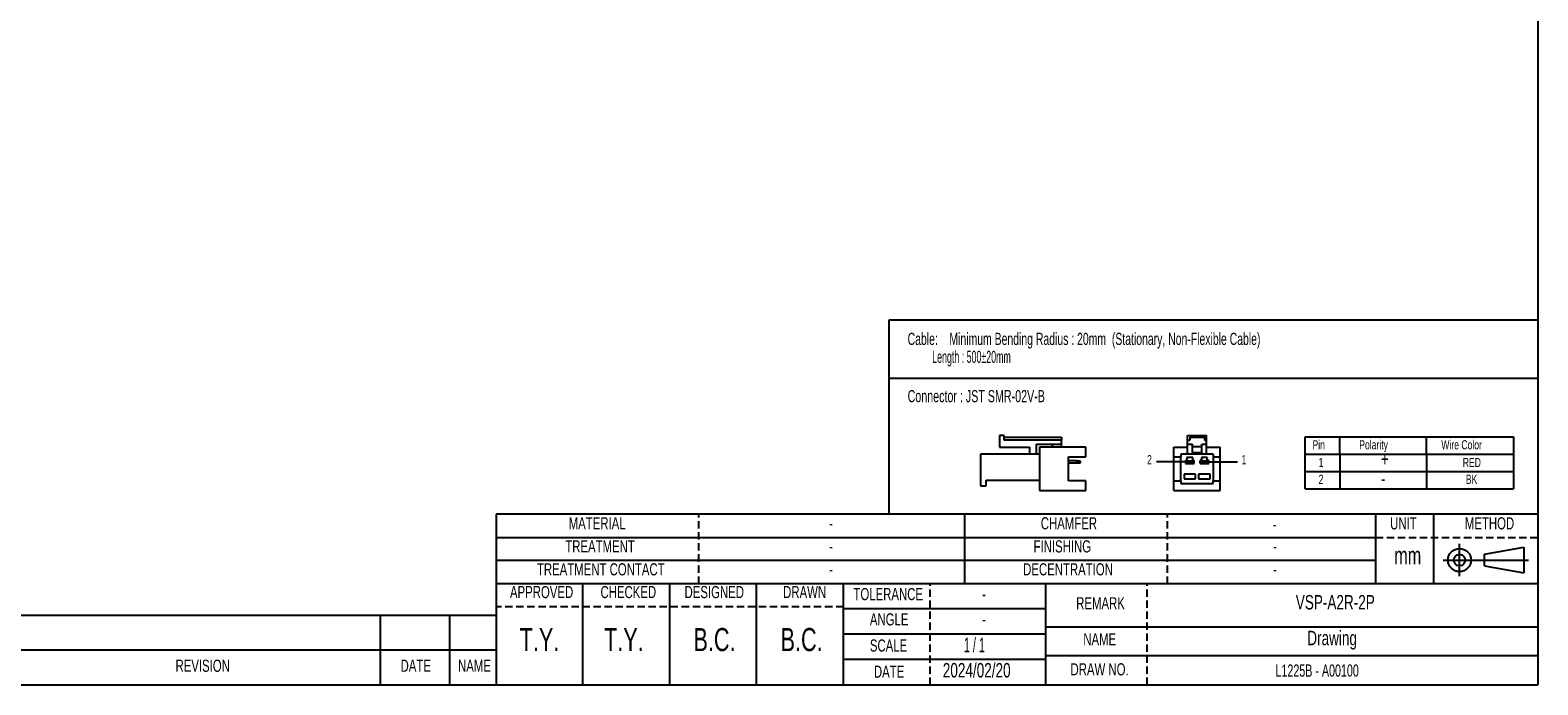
# Model space of a CAD drawing. Extents: x 80 to 2045, y 55 to 1448.
# Tile 2 of 4: x 742 to 2045, y 55 to 621. Entities that reach past the tile are written whole.
import ezdxf
from ezdxf.enums import TextEntityAlignment as Align

# ---------------------------------------------------------------- set-up
doc = ezdxf.new("R2010")
doc.units = 0
doc.header["$LTSCALE"] = 5
doc.linetypes.add('HIDDEN', pattern=[1.905, 1.27, -0.635])
doc.layers.get('0').update_dxf_attribs({"linetype": 'CONTINUOUS'})
doc.layers.add('00_FORMAT', color=7, linetype='CONTINUOUS')
doc.layers.add('00_FORMAT-DASH', color=7, linetype='HIDDEN')

# ---------------------------------------------------------------- blocks, each defined once
blk = doc.blocks.new('SW_NOTE_0')
at = {"color": 0, "linetype": 'CONTINUOUS', "width": 0.7}
blk.add_text('1', height=7.94, dxfattribs=at).set_placement((0, 0), align=Align.BOTTOM_LEFT)
blk = doc.blocks.new('SW_NOTE_0_1')
at = {"color": 0, "linetype": 'CONTINUOUS', "width": 0.7}
blk.add_text('2', height=7.94, dxfattribs=at).set_placement((0, 0), align=Align.BOTTOM_LEFT)
blk = doc.blocks.new('圖塊44')
at = {"color": 7, "linetype": 'CONTINUOUS'}
for name, p in [('SW_NOTE_0_1', (-8.3, -90.4)), ('SW_NOTE_0', (73.3, -90.4))]:
    blk.add_blockref(name, p, dxfattribs=at)
blk = doc.blocks.new('SW_NOTE_0_3')
at = {"color": 0, "linetype": 'CONTINUOUS'}
for s, width, p in [('Cable:    Minimum Bending Radius : 20mm  (Stationary, Non-Flexible Cable)', 0.642466, (0, 0)), ('          Length : 500±20mm', 0.544444, (0, -15.5))]:
    blk.add_text(s, height=10.5, dxfattribs=dict(at, width=width)).set_placement(p, align=Align.BOTTOM_LEFT)

msp = doc.modelspace()

# ---------------------------------------------------------------- linework, layer by layer
at = {"color": 7, "linetype": 'CONTINUOUS'}
for p, q in [((1580.018, 270.534), (1580.018, 260.534)), ((1584.018, 270.534), (1580.018, 270.534)), ((1580.018, 260.534), (1606.018, 260.534)), ((1584.018, 266.534), (1584.018, 270.534)), ((1584.018, 269.034), (1633.518, 269.034)), ((1633.518, 266.534), (1584.018, 266.534)), ((1606.018, 260.534), (1606.018, 254.534)), ((1612.018, 263.034), (1633.518, 263.034)), ((1612.018, 254.534), (1612.018, 263.034)), ((1654.518, 260.534), (1614.518, 260.534)), ((1614.518, 260.534), (1614.518, 223.034)), ((1625.518, 263.034), (1625.518, 260.534)), ((1633.018, 260.534), (1633.518, 261.034)), ((1633.518, 269.034), (1633.518, 266.534)), ((1633.518, 263.034), (1633.518, 266.534)), ((1633.518, 261.034), (1633.518, 263.034)), ((1654.518, 252.159), (1654.518, 260.534)), ((1730.686, 252.159), (1730.686, 260.534)), ((1730.686, 260.534), (1742.436, 260.534)), ((1742.436, 270.534), (1758.936, 270.534)), ((1742.436, 266.534), (1742.436, 270.534)), ((1742.436, 263.034), (1742.436, 266.534)), ((1742.436, 266.534), (1744.436, 266.534)), ((1742.436, 263.034), (1746.686, 263.034)), ((1742.436, 260.534), (1742.436, 263.034)), ((1742.436, 254.534), (1742.436, 260.534)), ((1744.436, 269.034), (1744.436, 266.534)), ((1744.436, 269.034), (1756.936, 269.034)), ((1746.686, 261.034), (1746.686, 263.034)), ((1746.686, 261.034), (1754.686, 261.034)), ((1746.686, 256.034), (1746.686, 261.034)), ((1754.686, 261.034), (1754.686, 263.034)), ((1754.686, 263.034), (1758.936, 263.034)), ((1754.686, 256.034), (1754.686, 261.034)), ((1756.936, 269.034), (1756.936, 266.534)), ((1756.936, 266.534), (1758.936, 266.534)), ((1758.936, 266.534), (1758.936, 270.534)), ((1758.936, 263.034), (1758.936, 266.534)), ((1758.936, 260.534), (1758.936, 263.034)), ((1758.936, 254.534), (1758.936, 260.534)), ((1758.936, 260.534), (1770.686, 260.534)), ((1770.686, 252.159), (1770.686, 260.534)), ((1843.991, 254.489), (1843.991, 269.489)), ((1843.991, 269.489), (2023.991, 269.489)), ((1873.991, 254.489), (1873.991, 269.489)), ((1948.991, 254.489), (1948.991, 269.489)), ((2023.991, 269.489), (2023.991, 254.489)), ((1614.518, 254.534), (1563.518, 254.534)), ((1563.518, 254.534), (1563.518, 227.034)), ((1639.518, 252.159), (1654.518, 252.159)), ((1639.518, 231.409), (1639.518, 252.159)), ((1647.018, 248.75), (1639.518, 248.75)), ((1647.018, 246.75), (1647.018, 248.75)), ((1647.018, 248.75), (1649.518, 248.75)), ((1649.518, 248.75), (1649.518, 246.75)), ((1740.686, 247.75), (1715.686, 247.75)), ((1730.686, 252.159), (1736.686, 252.159)), ((1730.686, 231.409), (1730.686, 252.159)), ((1736.686, 254.534), (1736.686, 252.159)), ((1742.436, 254.534), (1736.686, 254.534)), ((1736.686, 231.409), (1736.686, 252.159)), ((1741.936, 249), (1740.686, 249)), ((1740.686, 249), (1740.686, 246.5)), ((1740.936, 246.75), (1740.936, 248.75)), ((1740.936, 248.75), (1743.436, 248.75)), ((1746.936, 251.5), (1741.936, 251.5)), ((1741.936, 251.5), (1741.936, 249)), ((1758.936, 254.534), (1742.436, 254.534)), ((1743.436, 248.75), (1743.436, 246.75)), ((1743.436, 248.75), (1745.436, 248.75)), ((1745.436, 246.75), (1745.436, 248.75)), ((1745.436, 248.75), (1747.936, 248.75)), ((1746.686, 256.034), (1754.686, 256.034)), ((1746.686, 256.034), (1746.686, 254.534)), ((1746.936, 249), (1746.936, 251.5)), ((1748.186, 249), (1746.936, 249)), ((1747.936, 248.75), (1747.936, 246.75)), ((1748.186, 246.5), (1748.186, 249)), ((1753.186, 249), (1753.186, 246.5)), ((1754.436, 249), (1753.186, 249)), ((1753.436, 246.75), (1753.436, 248.75)), ((1753.436, 248.75), (1755.936, 248.75)), ((1759.436, 251.5), (1754.436, 251.5)), ((1754.436, 251.5), (1754.436, 249)), ((1754.686, 254.534), (1754.686, 256.034)), ((1755.936, 248.75), (1755.936, 246.75)), ((1755.936, 248.75), (1757.936, 248.75)), ((1757.936, 246.75), (1757.936, 248.75)), ((1757.936, 248.75), (1760.436, 248.75)), ((1764.686, 254.534), (1758.936, 254.534)), ((1759.436, 249), (1759.436, 251.5)), ((1760.686, 249), (1759.436, 249)), ((1760.436, 248.75), (1760.436, 246.75)), ((1760.686, 246.5), (1760.686, 249)), ((1760.686, 247.75), (1785.686, 247.75)), ((1764.686, 254.534), (1764.686, 252.159)), ((1764.686, 252.159), (1770.686, 252.159)), ((1764.686, 252.159), (1764.686, 231.409)), ((1770.686, 231.409), (1770.686, 252.159)), ((1843.991, 254.489), (2023.991, 254.489)), ((1843.991, 224.489), (1843.991, 254.489)), ((1843.991, 254.489), (2023.991, 254.489)), ((1873.991, 254.489), (1873.991, 224.489)), ((1948.991, 254.489), (1948.991, 224.489)), ((2023.991, 254.489), (2023.991, 224.489)), ((1647.018, 246.75), (1639.518, 246.75)), ((1649.518, 246.75), (1647.018, 246.75)), ((1749.436, 237.068), (1739.436, 237.068)), ((1739.436, 237.068), (1739.436, 233.068)), ((1740.686, 246.5), (1748.186, 246.5)), ((1743.436, 246.75), (1740.936, 246.75)), ((1745.436, 246.75), (1743.436, 246.75)), ((1747.936, 246.75), (1745.436, 246.75)), ((1749.436, 233.068), (1749.436, 237.068)), ((1761.936, 237.068), (1751.936, 237.068)), ((1751.936, 237.068), (1751.936, 233.068)), ((1753.186, 246.5), (1760.686, 246.5)), ((1755.936, 246.75), (1753.436, 246.75)), ((1757.936, 246.75), (1755.936, 246.75)), ((1760.436, 246.75), (1757.936, 246.75)), ((1761.936, 233.068), (1761.936, 237.068)), ((1843.991, 239.489), (2023.991, 239.489)), ((1563.518, 227.034), (1568.518, 227.034)), ((1568.518, 232.034), (1614.518, 232.034)), ((1568.518, 227.034), (1568.518, 232.034)), ((1614.518, 223.034), (1654.518, 223.034)), ((1654.518, 231.409), (1639.518, 231.409)), ((1654.518, 223.034), (1654.518, 231.409)), ((1730.686, 223.034), (1730.686, 231.409)), ((1730.686, 231.409), (1736.686, 231.409)), ((1730.686, 223.034), (1770.686, 223.034)), ((1736.686, 231.409), (1736.686, 229.034)), ((1736.686, 229.034), (1764.686, 229.034)), ((1739.436, 233.068), (1749.436, 233.068)), ((1751.936, 233.068), (1761.936, 233.068)), ((1764.686, 229.034), (1764.686, 231.409)), ((1764.686, 231.409), (1770.686, 231.409)), ((1770.686, 223.034), (1770.686, 231.409)), ((1843.991, 224.489), (2023.991, 224.489)), ((1977.379, 148.896), (1977.379, 176.896)), ((1998.998, 167.965), (2032.981, 174.02)), ((2032.981, 174.02), (2032.981, 151.771)), ((1963.379, 162.896), (2036.981, 162.896)), ((1998.998, 157.827), (1998.998, 167.965)), ((1998.998, 157.827), (2032.981, 151.771)), ((1620.063, 55), (1620.063, 142.5))]:
    msp.add_line(p, q, dxfattribs=at)
for radius in [9.953, 4.981]:
    msp.add_circle((1977.379, 162.896), radius, dxfattribs=at)
at = {"layer": '00_FORMAT', "color": 7}
for p, q in [((2045.063, 1430), (2045.063, 55)), ((1484.332, 370.368), (1484.332, 202.5)), ((2045.063, 370.368), (1484.332, 370.368)), ((2045.063, 319.765), (1484.332, 319.765)), ((1145.063, 202.5), (1145.063, 55)), ((2045.063, 202.5), (1145.063, 202.5)), ((1550.063, 142.468), (1550.063, 202.5)), ((1905.063, 142.468), (1905.063, 202.468)), ((1955.063, 142.468), (1955.063, 202.468)), ((1145.063, 182.5), (1905.063, 182.5)), ((1905.063, 162.5), (1145.063, 162.5)), ((2045.063, 142.5), (1145.063, 142.5)), ((1220.063, 55), (1220.063, 142.5)), ((1295.063, 55), (1295.063, 142.5)), ((1370.063, 55), (1370.063, 142.5)), ((1445.063, 55), (1445.063, 142.5)), ((1620.063, 120.625), (1445.063, 120.625)), ((1145.063, 115), (670.063, 115)), ((1045.063, 85), (1045.063, 115)), ((1105.063, 85), (1105.063, 115)), ((2045.063, 105), (1620.063, 105)), ((1620.063, 98.75), (1445.063, 98.75)), ((1145.063, 85), (670.063, 85)), ((1045.063, 55), (1045.063, 85)), ((1105.063, 55), (1105.063, 85)), ((2045.063, 80), (1620.063, 80)), ((1620.063, 76.875), (1445.063, 76.875)), ((80.063, 55), (2045.063, 55))]:
    msp.add_line(p, q, dxfattribs=at)
at = {"layer": '00_FORMAT-DASH', "color": 7, "linetype": 'HIDDEN'}
for p, q in [((1320.063, 142.468), (1320.063, 202.468)), ((1725.063, 142.468), (1725.063, 202.468)), ((1905.063, 182.5), (2045.063, 182.5)), ((1707.563, 55), (1707.563, 142.5)), ((1445.063, 122.5), (1145.063, 122.5))]:
    msp.add_line(p, q, dxfattribs=at)
at = {"layer": '00_FORMAT-DASH', "color": 7}
msp.add_line((1520.063, 55), (1520.063, 142.5), dxfattribs=at)

# ---------------------------------------------------------------- block references
at = {"color": 7, "linetype": 'CONTINUOUS'}
for name, p in [('SW_NOTE_0_3', (1500.569, 345.758)), ('圖塊44', (1715.757, 333.818))]:
    msp.add_blockref(name, p, dxfattribs=at)

# ---------------------------------------------------------------- texts
for s, height, width, p in [('Connector : JST SMR-02V-B', 10.5, 0.658, (1500.569, 296.255)), ('Pin', 7.9375, 0.7, (1850.375, 256.232)), ('Polarity', 7.9375, 0.7, (1890.776, 256.232)), ('Wire Color', 7.9375, 0.7, (1961.667, 256.232)), ('1', 7.938, 0.7, (1855.666, 240.896)), ('+', 12.5, 0.7, (1909.488, 240.332)), ('RED', 7.9375, 0.7, (1980.188, 240.896)), ('2', 7.938, 0.7, (1855.666, 226.38)), ('BK', 7.9375, 0.7, (1982.834, 226.38)), ('-', 12.5, 0.7, (1909.488, 223.416)), ('MATERIAL', 10.5, 0.7, (1207.762, 186.312)), ('CHAMFER', 10.5, 0.7, (1615.645, 186.312)), ('UNIT', 10.5, 0.7, (1917.45, 186.282)), ('METHOD', 10.5, 0.7, (1982.012, 186.282)), ('-', 10.5, 0.7, (1432.659, 186.312)), ('-', 10.5, 0.7, (1816.107, 185.527)), ('TREATMENT', 10.5, 0.7, (1204.811, 166.346)), ('-', 10.5, 0.7, (1432.659, 166.346)), ('FINISHING', 10.5, 0.7, (1609.369, 166.346)), ('-', 10.5, 0.7, (1816.304, 166.346)), ('mm', 15, 0.7, (1920.942, 154.823)), ('TREATMENT CONTACT', 10.5, 0.7, (1180.326, 146.506)), ('DECENTRATION', 10.5, 0.7, (1600.394, 146.506)), ('-', 10.5, 0.7, (1432.659, 146.506)), ('-', 10.5, 0.7, (1816.304, 146.506)), ('APPROVED', 10.5, 0.7, (1157.034, 126.836)), ('CHECKED', 10.5, 0.7, (1235.248, 126.836)), ('DESIGNED', 10.5, 0.7, (1307.86, 126.836)), ('DRAWN', 10.5, 0.7, (1393.031, 126.836)), ('TOLERANCE', 10.5, 0.7, (1453.799, 125.077)), ('-', 10.5, 0.7, (1564.939, 125.077)), ('REMARK', 10.5, 0.7, (1646.229, 117.181)), ('VSP-A2R-2P', 12.5, 0.7, (1835.919, 116.463)), ('T.Y.', 20, 0.7, (1165.381, 78.172)), ('T.Y.', 20, 0.7, (1238.288, 78.178)), ('B.C.', 20, 0.7, (1315.516, 78.178)), ('B.C.', 20, 0.7, (1390.778, 78.178)), ('ANGLE', 10.5, 0.7, (1467.977, 103.244)), ('-', 10.5, 0.7, (1564.939, 103.244)), ('SCALE', 10.5, 0.7, (1467.977, 80.646)), ('1 / 1', 12.5, 0.56, (1549.172, 79.485)), ('NAME', 10.5, 0.7, (1652.339, 86.034)), ('Drawing', 12.5, 0.7, (1845.878, 85.48)), ('REVISION', 10.5, 0.7, (868.089, 63.129)), ('DATE', 10.5, 0.7, (1062.508, 63.129)), ('NAME', 10.5, 0.7, (1112.177, 63.129)), ('DATE', 10.5, 0.7, (1471.445, 58.024)), ('2024/02/20', 12.5, 0.7, (1530.986, 57.678)), ('DRAW NO.', 10.5, 0.7, (1641.303, 60.045)), ('L1225B - A00100', 10.58333, 0.653333, (1818.421, 58.919))]:
    msp.add_text(s, height=height, dxfattribs=dict(at, width=width)).set_placement(p, align=Align.BOTTOM_LEFT)

doc.saveas('drawing.dxf')
